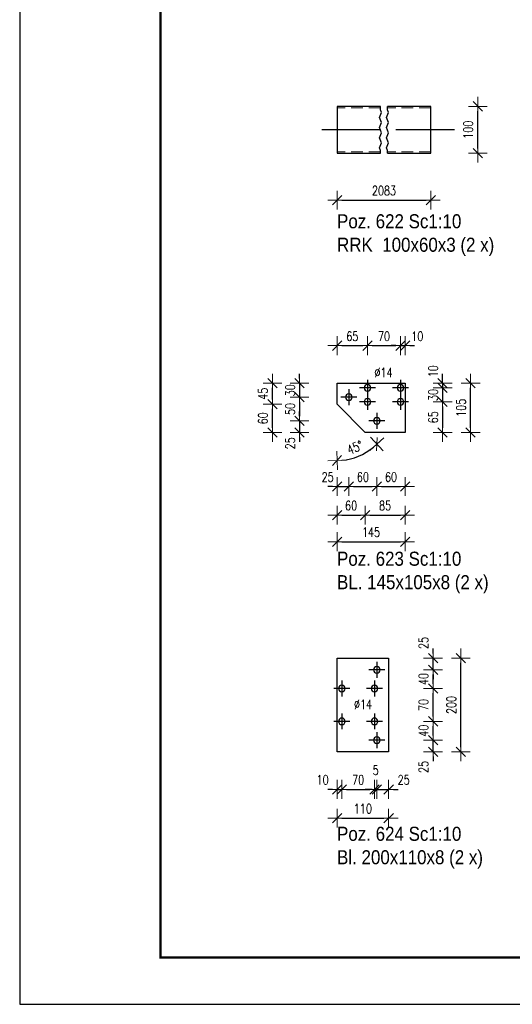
# Model space of a CAD drawing. Header units: millimetres. Extents: x -837 to -405, y 8298 to 8671.
# Tile 1 of 6: x -831 to -726, y 8298 to 8508. Entities that reach past the tile are written whole.
import ezdxf

# ---------------------------------------------------------------- set-up
doc = ezdxf.new("R2010")
doc.units = ezdxf.units.MM
doc.header["$LTSCALE"] = 10
doc.linetypes.add('HIDDEN', pattern=[0.375, 0.25, -0.125])
doc.linetypes.add('MITTE', pattern=[2, 1.25, -0.25, 0.25, -0.25])
doc.layers.get('Defpoints').update_dxf_attribs({"color": 1})
doc.layers.add('_FORMATKA', color=8, linetype='Continuous', plot=False)
for name, color, linetype, lineweight in [('_RAMKA', 7, 'Continuous', 35), ('PS_DIM', 4, 'Continuous', 13), ('PS_Hidden', 2, 'HIDDEN', 9), ('PS_Plate', 35, 'Continuous', 30), ('PS_Shape', 161, 'Continuous', 30), ('PS_SOLID', 7, 'Continuous', 30), ('PS_TEXT', 3, 'Continuous', 18)]:
    doc.layers.add(name, color=color, linetype=linetype, lineweight=lineweight)
doc.layers.add('PS_Mid', color=5, linetype='MITTE')
doc.styles.add('gil', font='txt', dxfattribs={"width": 0.9})
doc.styles.add('simplex', font='simplex.shx', dxfattribs={"width": 0.75})
doc.dimstyles.new('1_10_PRZ', dxfattribs={"dimtxt": 2, "dimasz": 1, "dimexe": 2, "dimexo": 5, "dimgap": 1, "dimtad": 1, "dimdec": 0, "dimlfac": 10, "dimtxsty": 'simplex', "dimblk": 'dimznak', "dimcen": 2, "dimse1": 1, "dimse2": 1, "dimclrt": 3, "dimadec": 1, "dimazin": 0, "dimtfac": 1, "dimtdec": 0, "dimtix": 1, "dimtmove": 2, "dimatfit": 3, "dimldrblk": 'dim-grot', "dimfxl": 1, "dimarcsym": 0})
doc.dimstyles.new('1_10_PRZ_DS1-LS10', dxfattribs={"dimtxt": 2, "dimasz": 1, "dimexe": 2, "dimexo": 5, "dimgap": 1, "dimtad": 1, "dimdec": 0, "dimlfac": 10, "dimtxsty": 'simplex', "dimblk": 'dimznak', "dimcen": 2, "dimse1": 1, "dimse2": 1, "dimclrt": 3, "dimadec": 1, "dimazin": 0, "dimtfac": 1, "dimtdec": 0, "dimtix": 1, "dimtmove": 2, "dimatfit": 3, "dimldrblk": 'dim-grot', "dimfxl": 1, "dimarcsym": 0})

# ---------------------------------------------------------------- blocks, each defined once
blk = doc.blocks.new('dimznak')
at = {"color": 0}
for points in [[(-2, 0), (2, 0)], [(0, 2), (0, -2)]]:
    blk.add_lwpolyline(points, dxfattribs=at)
at = {"color": 2}
blk.add_lwpolyline([(1, 1), (-1, -1)], dxfattribs=at)
blk = doc.blocks.new('*D25')
at = {"layer": 'Defpoints', "color": 0, "transparency": 16777216}
for p in [(-762.86, 8479.45), (-742.86, 8479.45), (-742.86, 8469.45)]:
    blk.add_point(p, dxfattribs=at)
at = {"layer": 'PS_DIM', "color": 0, "lineweight": -2, "transparency": 16777216}
blk.add_line((-761.86, 8469.45), (-743.86, 8469.45), dxfattribs=at)
at = {"layer": 'PS_DIM', "color": 0, "lineweight": -2, "transparency": 16777216, "rotation": 180}
blk.add_blockref('dimznak', (-762.86, 8469.45), dxfattribs=at)
at = {"layer": 'PS_DIM', "color": 0, "lineweight": -2, "transparency": 16777216}
blk.add_blockref('dimznak', (-742.86, 8469.45), dxfattribs=at)
at = {"layer": 'PS_DIM', "color": 3, "transparency": 16777216, "insert": (-752.86, 8471.49), "char_height": 2, "attachment_point": 5, "style": 'simplex'}
blk.add_mtext('2083', dxfattribs=at)
blk = doc.blocks.new('dim-grot')
blk.add_hatch(color=256).paths.add_polyline_path([(0, 0), (-2, 0.5), (-2, -0.5)])
blk.add_lwpolyline([(0, 0), (-2, 0.5), (-2, -0.5), (0, 0)])
blk = doc.blocks.new('*D26')
at = {"layer": 'Defpoints', "color": 0, "transparency": 16777216}
for p in [(-742.86, 8489.45), (-732.86, 8489.45), (-742.86, 8479.45)]:
    blk.add_point(p, dxfattribs=at)
at = {"layer": 'PS_DIM', "color": 0, "lineweight": -2, "transparency": 16777216}
blk.add_line((-732.86, 8480.45), (-732.86, 8488.45), dxfattribs=at)
for p, rotation in [((-732.86, 8489.45), 90), ((-732.86, 8479.45), 270)]:
    blk.add_blockref('dimznak', p, dxfattribs=dict(at, rotation=rotation))
at = {"layer": 'PS_DIM', "color": 3, "transparency": 16777216, "insert": (-734.9, 8484.45), "char_height": 2, "attachment_point": 5, "rotation": 90, "style": 'simplex'}
blk.add_mtext('100', dxfattribs=at)
blk = doc.blocks.new('*D27')
at = {"layer": 'Defpoints', "color": 0, "transparency": 16777216}
for p in [(-762.86, 8425.93), (-756.86, 8419.93), (-762.86, 8417.44), (-759.76, 8414.35)]:
    blk.add_point(p, dxfattribs=at)
at = {"layer": 'PS_DIM', "color": 0, "lineweight": -2, "transparency": 16777216}
blk.add_arc((-762.86, 8425.93), 11.98, 274.784, 310.216, dxfattribs=at)
for p, rotation in [((-754.39, 8417.45), 42.60801770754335), ((-762.86, 8413.95), 182.3919822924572)]:
    blk.add_blockref('dimznak', p, dxfattribs=dict(at, rotation=rotation))
at = {"layer": 'PS_DIM', "color": 3, "transparency": 16777216, "insert": (-759.05, 8416.71), "char_height": 2, "attachment_point": 5, "rotation": 22.5, "style": 'simplex'}
blk.add_mtext('45%%d', dxfattribs=at)
blk = doc.blocks.new('*D28')
at = {"layer": 'Defpoints', "color": 0, "transparency": 16777216}
for p in [(-762.86, 8425.93), (-756.86, 8419.93), (-756.86, 8402.29)]:
    blk.add_point(p, dxfattribs=at)
at = {"layer": 'PS_DIM', "color": 0, "lineweight": -2, "transparency": 16777216}
blk.add_line((-761.86, 8402.29), (-757.86, 8402.29), dxfattribs=at)
at = {"layer": 'PS_DIM', "color": 0, "lineweight": -2, "transparency": 16777216, "rotation": 180}
blk.add_blockref('dimznak', (-762.86, 8402.29), dxfattribs=at)
at = {"layer": 'PS_DIM', "color": 0, "lineweight": -2, "transparency": 16777216}
blk.add_blockref('dimznak', (-756.86, 8402.29), dxfattribs=at)
at = {"layer": 'PS_DIM', "color": 3, "transparency": 16777216, "insert": (-759.86, 8404.33), "char_height": 2, "attachment_point": 5, "style": 'simplex'}
blk.add_mtext('60', dxfattribs=at)
blk = doc.blocks.new('*D29')
at = {"layer": 'Defpoints', "color": 0, "transparency": 16777216}
for p in [(-756.86, 8419.93), (-748.36, 8419.93), (-748.36, 8402.29)]:
    blk.add_point(p, dxfattribs=at)
at = {"layer": 'PS_DIM', "color": 0, "lineweight": -2, "transparency": 16777216}
blk.add_line((-755.86, 8402.29), (-749.36, 8402.29), dxfattribs=at)
at = {"layer": 'PS_DIM', "color": 0, "lineweight": -2, "transparency": 16777216, "rotation": 180}
blk.add_blockref('dimznak', (-756.86, 8402.29), dxfattribs=at)
at = {"layer": 'PS_DIM', "color": 0, "lineweight": -2, "transparency": 16777216}
blk.add_blockref('dimznak', (-748.36, 8402.29), dxfattribs=at)
at = {"layer": 'PS_DIM', "color": 3, "transparency": 16777216, "insert": (-752.61, 8404.33), "char_height": 2, "attachment_point": 5, "style": 'simplex'}
blk.add_mtext('85', dxfattribs=at)
blk = doc.blocks.new('*D30')
at = {"layer": 'Defpoints', "color": 0, "transparency": 16777216}
for p in [(-762.86, 8419.93), (-748.36, 8419.93), (-748.36, 8396.64)]:
    blk.add_point(p, dxfattribs=at)
at = {"layer": 'PS_DIM', "color": 0, "lineweight": -2, "transparency": 16777216}
blk.add_line((-761.86, 8396.64), (-749.36, 8396.64), dxfattribs=at)
at = {"layer": 'PS_DIM', "color": 0, "lineweight": -2, "transparency": 16777216, "rotation": 180}
blk.add_blockref('dimznak', (-762.86, 8396.64), dxfattribs=at)
at = {"layer": 'PS_DIM', "color": 0, "lineweight": -2, "transparency": 16777216}
blk.add_blockref('dimznak', (-748.36, 8396.64), dxfattribs=at)
at = {"layer": 'PS_DIM', "color": 3, "transparency": 16777216, "insert": (-755.61, 8398.68), "char_height": 2, "attachment_point": 5, "style": 'simplex'}
blk.add_mtext('145', dxfattribs=at)
blk = doc.blocks.new('*D31')
at = {"layer": 'Defpoints', "color": 0, "transparency": 16777216}
for p in [(-776.62, 8425.93), (-762.86, 8425.93), (-756.86, 8419.93)]:
    blk.add_point(p, dxfattribs=at)
at = {"layer": 'PS_DIM', "color": 0, "lineweight": -2, "transparency": 16777216}
blk.add_line((-776.62, 8420.93), (-776.62, 8424.93), dxfattribs=at)
for p, rotation in [((-776.62, 8425.93), 90), ((-776.62, 8419.93), 270)]:
    blk.add_blockref('dimznak', p, dxfattribs=dict(at, rotation=rotation))
at = {"layer": 'PS_DIM', "color": 3, "transparency": 16777216, "insert": (-778.66, 8422.93), "char_height": 2, "attachment_point": 5, "rotation": 90, "style": 'simplex'}
blk.add_mtext('60', dxfattribs=at)
blk = doc.blocks.new('*D32')
at = {"layer": 'Defpoints', "color": 0, "transparency": 16777216}
for p in [(-776.62, 8430.43), (-762.86, 8430.43), (-762.86, 8425.93)]:
    blk.add_point(p, dxfattribs=at)
at = {"layer": 'PS_DIM', "color": 0, "lineweight": -2, "transparency": 16777216}
blk.add_line((-776.62, 8426.93), (-776.62, 8429.43), dxfattribs=at)
for p, rotation in [((-776.62, 8430.43), 90), ((-776.62, 8425.93), 270)]:
    blk.add_blockref('dimznak', p, dxfattribs=dict(at, rotation=rotation))
at = {"layer": 'PS_DIM', "color": 3, "transparency": 16777216, "insert": (-778.66, 8428.18), "char_height": 2, "attachment_point": 5, "rotation": 90, "style": 'simplex'}
blk.add_mtext('45', dxfattribs=at)
blk = doc.blocks.new('*D33')
at = {"layer": 'Defpoints', "color": 0, "transparency": 16777216}
for p in [(-762.86, 8430.43), (-734.39, 8430.43), (-762.86, 8419.93)]:
    blk.add_point(p, dxfattribs=at)
at = {"layer": 'PS_DIM', "color": 0, "lineweight": -2, "transparency": 16777216}
blk.add_line((-734.39, 8420.93), (-734.39, 8429.43), dxfattribs=at)
for p, rotation in [((-734.39, 8430.43), 90), ((-734.39, 8419.93), 270)]:
    blk.add_blockref('dimznak', p, dxfattribs=dict(at, rotation=rotation))
at = {"layer": 'PS_DIM', "color": 3, "transparency": 16777216, "insert": (-736.43, 8425.18), "char_height": 2, "attachment_point": 5, "rotation": 90, "style": 'simplex'}
blk.add_mtext('105', dxfattribs=at)
blk = doc.blocks.new('*D34')
at = {"layer": 'Defpoints', "color": 0, "transparency": 16777216}
for p in [(-761.86, 8358.34), (-762.86, 8351.84), (-761.86, 8343.84)]:
    blk.add_point(p, dxfattribs=at)
at = {"layer": 'PS_DIM', "color": 0, "lineweight": -2, "transparency": 16777216}
for p, q in [((-763.86, 8343.84), (-764.86, 8343.84)), ((-762.86, 8343.84), (-761.86, 8343.84)), ((-760.86, 8343.84), (-759.86, 8343.84))]:
    blk.add_line(p, q, dxfattribs=at)
blk.add_blockref('dimznak', (-762.86, 8343.84), dxfattribs=at)
at = {"layer": 'PS_DIM', "color": 0, "lineweight": -2, "transparency": 16777216, "rotation": 180}
blk.add_blockref('dimznak', (-761.86, 8343.84), dxfattribs=at)
at = {"layer": 'PS_DIM', "color": 3, "transparency": 16777216, "insert": (-765.94, 8345.88), "char_height": 2, "attachment_point": 5, "style": 'simplex'}
blk.add_mtext('10', dxfattribs=at)
blk = doc.blocks.new('*D35')
at = {"layer": 'Defpoints', "color": 0, "transparency": 16777216}
for p in [(-761.86, 8358.34), (-754.86, 8358.34), (-754.86, 8343.84)]:
    blk.add_point(p, dxfattribs=at)
at = {"layer": 'PS_DIM', "color": 0, "lineweight": -2, "transparency": 16777216}
blk.add_line((-760.86, 8343.84), (-755.86, 8343.84), dxfattribs=at)
at = {"layer": 'PS_DIM', "color": 0, "lineweight": -2, "transparency": 16777216, "rotation": 180}
blk.add_blockref('dimznak', (-761.86, 8343.84), dxfattribs=at)
at = {"layer": 'PS_DIM', "color": 0, "lineweight": -2, "transparency": 16777216}
blk.add_blockref('dimznak', (-754.86, 8343.84), dxfattribs=at)
at = {"layer": 'PS_DIM', "color": 3, "transparency": 16777216, "insert": (-758.36, 8345.88), "char_height": 2, "attachment_point": 5, "style": 'simplex'}
blk.add_mtext('70', dxfattribs=at)
blk = doc.blocks.new('*D36')
at = {"layer": 'Defpoints', "color": 0, "transparency": 16777216}
for p in [(-754.86, 8358.34), (-754.36, 8354.34), (-754.36, 8343.84)]:
    blk.add_point(p, dxfattribs=at)
at = {"layer": 'PS_DIM', "color": 0, "lineweight": -2, "transparency": 16777216}
for p, q in [((-755.86, 8343.84), (-756.86, 8343.84)), ((-754.86, 8343.84), (-754.36, 8343.84)), ((-753.36, 8343.84), (-752.36, 8343.84))]:
    blk.add_line(p, q, dxfattribs=at)
blk.add_blockref('dimznak', (-754.86, 8343.84), dxfattribs=at)
at = {"layer": 'PS_DIM', "color": 0, "lineweight": -2, "transparency": 16777216, "rotation": 180}
blk.add_blockref('dimznak', (-754.36, 8343.84), dxfattribs=at)
at = {"layer": 'PS_DIM', "color": 3, "transparency": 16777216, "insert": (-754.61, 8347.93), "char_height": 2, "attachment_point": 5, "style": 'simplex'}
blk.add_mtext('5', dxfattribs=at)
blk = doc.blocks.new('*D37')
at = {"layer": 'Defpoints', "color": 0, "transparency": 16777216}
for p in [(-754.36, 8354.34), (-751.86, 8351.84), (-751.86, 8343.84)]:
    blk.add_point(p, dxfattribs=at)
at = {"layer": 'PS_DIM', "color": 0, "lineweight": -2, "transparency": 16777216}
for p, q in [((-755.36, 8343.84), (-756.36, 8343.84)), ((-754.36, 8343.84), (-751.86, 8343.84)), ((-750.86, 8343.84), (-749.86, 8343.84))]:
    blk.add_line(p, q, dxfattribs=at)
blk.add_blockref('dimznak', (-754.36, 8343.84), dxfattribs=at)
at = {"layer": 'PS_DIM', "color": 0, "lineweight": -2, "transparency": 16777216, "rotation": 180}
blk.add_blockref('dimznak', (-751.86, 8343.84), dxfattribs=at)
at = {"layer": 'PS_DIM', "color": 3, "transparency": 16777216, "insert": (-748.65, 8345.88), "char_height": 2, "attachment_point": 5, "style": 'simplex'}
blk.add_mtext('25', dxfattribs=at)
blk = doc.blocks.new('*D38')
at = {"layer": 'Defpoints', "color": 0, "transparency": 16777216}
for p in [(-762.86, 8351.84), (-751.86, 8351.84), (-751.86, 8337.69)]:
    blk.add_point(p, dxfattribs=at)
at = {"layer": 'PS_DIM', "color": 0, "lineweight": -2, "transparency": 16777216}
blk.add_line((-761.86, 8337.69), (-752.86, 8337.69), dxfattribs=at)
at = {"layer": 'PS_DIM', "color": 0, "lineweight": -2, "transparency": 16777216, "rotation": 180}
blk.add_blockref('dimznak', (-762.86, 8337.69), dxfattribs=at)
at = {"layer": 'PS_DIM', "color": 0, "lineweight": -2, "transparency": 16777216}
blk.add_blockref('dimznak', (-751.86, 8337.69), dxfattribs=at)
at = {"layer": 'PS_DIM', "color": 3, "transparency": 16777216, "insert": (-757.36, 8339.73), "char_height": 2, "attachment_point": 5, "style": 'simplex'}
blk.add_mtext('110', dxfattribs=at)
blk = doc.blocks.new('*D39')
at = {"layer": 'Defpoints', "color": 0, "transparency": 16777216}
for p in [(-762.86, 8371.84), (-736.46, 8371.84), (-762.86, 8351.84)]:
    blk.add_point(p, dxfattribs=at)
at = {"layer": 'PS_DIM', "color": 0, "lineweight": -2, "transparency": 16777216}
blk.add_line((-736.46, 8352.84), (-736.46, 8370.84), dxfattribs=at)
for p, rotation in [((-736.46, 8371.84), 90), ((-736.46, 8351.84), 270)]:
    blk.add_blockref('dimznak', p, dxfattribs=dict(at, rotation=rotation))
at = {"layer": 'PS_DIM', "color": 3, "transparency": 16777216, "insert": (-738.5, 8361.84), "char_height": 2, "attachment_point": 5, "rotation": 90, "style": 'simplex'}
blk.add_mtext('200', dxfattribs=at)
blk = doc.blocks.new('*D40')
at = {"layer": 'Defpoints', "color": 0, "transparency": 16777216}
for p in [(-754.36, 8354.34), (-742.4, 8354.34), (-751.86, 8351.84)]:
    blk.add_point(p, dxfattribs=at)
at = {"layer": 'PS_DIM', "color": 0, "lineweight": -2, "transparency": 16777216}
for p, q in [((-742.4, 8355.34), (-742.4, 8356.34)), ((-742.4, 8351.84), (-742.4, 8354.34)), ((-742.4, 8350.84), (-742.4, 8349.84))]:
    blk.add_line(p, q, dxfattribs=at)
for p, rotation in [((-742.4, 8354.34), 270), ((-742.4, 8351.84), 90)]:
    blk.add_blockref('dimznak', p, dxfattribs=dict(at, rotation=rotation))
at = {"layer": 'PS_DIM', "color": 3, "transparency": 16777216, "insert": (-744.44, 8348.63), "char_height": 2, "attachment_point": 5, "rotation": 90, "style": 'simplex'}
blk.add_mtext('25', dxfattribs=at)
blk = doc.blocks.new('*D41')
at = {"layer": 'Defpoints', "color": 0, "transparency": 16777216}
for p in [(-754.86, 8358.34), (-742.4, 8358.34), (-754.36, 8354.34)]:
    blk.add_point(p, dxfattribs=at)
at = {"layer": 'PS_DIM', "color": 0, "lineweight": -2, "transparency": 16777216}
blk.add_line((-742.4, 8355.34), (-742.4, 8357.34), dxfattribs=at)
for p, rotation in [((-742.4, 8358.34), 90), ((-742.4, 8354.34), 270)]:
    blk.add_blockref('dimznak', p, dxfattribs=dict(at, rotation=rotation))
at = {"layer": 'PS_DIM', "color": 3, "transparency": 16777216, "insert": (-744.44, 8356.34), "char_height": 2, "attachment_point": 5, "rotation": 90, "style": 'simplex'}
blk.add_mtext('40', dxfattribs=at)
blk = doc.blocks.new('*D42')
at = {"layer": 'Defpoints', "color": 0, "transparency": 16777216}
for p in [(-754.86, 8365.34), (-742.4, 8365.34), (-754.86, 8358.34)]:
    blk.add_point(p, dxfattribs=at)
at = {"layer": 'PS_DIM', "color": 0, "lineweight": -2, "transparency": 16777216}
blk.add_line((-742.4, 8359.34), (-742.4, 8364.34), dxfattribs=at)
for p, rotation in [((-742.4, 8365.34), 90), ((-742.4, 8358.34), 270)]:
    blk.add_blockref('dimznak', p, dxfattribs=dict(at, rotation=rotation))
at = {"layer": 'PS_DIM', "color": 3, "transparency": 16777216, "insert": (-744.44, 8361.84), "char_height": 2, "attachment_point": 5, "rotation": 90, "style": 'simplex'}
blk.add_mtext('70', dxfattribs=at)
blk = doc.blocks.new('*D43')
at = {"layer": 'Defpoints', "color": 0, "transparency": 16777216}
for p in [(-754.36, 8369.34), (-742.4, 8369.34), (-754.86, 8365.34)]:
    blk.add_point(p, dxfattribs=at)
at = {"layer": 'PS_DIM', "color": 0, "lineweight": -2, "transparency": 16777216}
blk.add_line((-742.4, 8366.34), (-742.4, 8368.34), dxfattribs=at)
for p, rotation in [((-742.4, 8369.34), 90), ((-742.4, 8365.34), 270)]:
    blk.add_blockref('dimznak', p, dxfattribs=dict(at, rotation=rotation))
at = {"layer": 'PS_DIM', "color": 3, "transparency": 16777216, "insert": (-744.44, 8367.34), "char_height": 2, "attachment_point": 5, "rotation": 90, "style": 'simplex'}
blk.add_mtext('40', dxfattribs=at)
blk = doc.blocks.new('*D44')
at = {"layer": 'Defpoints', "color": 0, "transparency": 16777216}
for p in [(-751.86, 8371.84), (-742.4, 8371.84), (-754.36, 8369.34)]:
    blk.add_point(p, dxfattribs=at)
at = {"layer": 'PS_DIM', "color": 0, "lineweight": -2, "transparency": 16777216}
for p, q in [((-742.4, 8372.84), (-742.4, 8373.84)), ((-742.4, 8369.34), (-742.4, 8371.84)), ((-742.4, 8368.34), (-742.4, 8367.34))]:
    blk.add_line(p, q, dxfattribs=at)
for p, rotation in [((-742.4, 8371.84), 270), ((-742.4, 8369.34), 90)]:
    blk.add_blockref('dimznak', p, dxfattribs=dict(at, rotation=rotation))
at = {"layer": 'PS_DIM', "color": 3, "transparency": 16777216, "insert": (-744.44, 8375.05), "char_height": 2, "attachment_point": 5, "rotation": 90, "style": 'simplex'}
blk.add_mtext('25', dxfattribs=at)
blk = doc.blocks.new('*D78')
at = {"layer": 'Defpoints', "color": 0, "transparency": 16777216}
for p in [(-762.86, 8425.93), (-760.36, 8427.43), (-760.36, 8408.42)]:
    blk.add_point(p, dxfattribs=at)
at = {"layer": 'PS_DIM', "color": 0, "lineweight": -2, "transparency": 16777216}
for p, q in [((-763.86, 8408.42), (-764.86, 8408.42)), ((-762.86, 8408.42), (-760.36, 8408.42)), ((-759.36, 8408.42), (-758.36, 8408.42))]:
    blk.add_line(p, q, dxfattribs=at)
blk.add_blockref('dimznak', (-762.86, 8408.42), dxfattribs=at)
at = {"layer": 'PS_DIM', "color": 0, "lineweight": -2, "transparency": 16777216, "rotation": 180}
blk.add_blockref('dimznak', (-760.36, 8408.42), dxfattribs=at)
at = {"layer": 'PS_DIM', "color": 3, "transparency": 16777216, "insert": (-764.87, 8410.42), "char_height": 2, "attachment_point": 5, "style": 'simplex'}
blk.add_mtext('25', dxfattribs=at)
blk = doc.blocks.new('*D83')
at = {"layer": 'Defpoints', "color": 0, "transparency": 16777216}
for p in [(-748.36, 8438.43), (-748.36, 8430.43), (-749.36, 8429.43)]:
    blk.add_point(p, dxfattribs=at)
at = {"layer": 'PS_DIM', "color": 0, "lineweight": -2, "transparency": 16777216}
for p, q in [((-750.36, 8438.43), (-751.36, 8438.43)), ((-749.36, 8438.43), (-748.36, 8438.43)), ((-747.36, 8438.43), (-746.36, 8438.43))]:
    blk.add_line(p, q, dxfattribs=at)
blk.add_blockref('dimznak', (-749.36, 8438.43), dxfattribs=at)
at = {"layer": 'PS_DIM', "color": 0, "lineweight": -2, "transparency": 16777216, "rotation": 180}
blk.add_blockref('dimznak', (-748.36, 8438.43), dxfattribs=at)
at = {"layer": 'PS_DIM', "color": 3, "transparency": 16777216, "insert": (-745.74, 8440.43), "char_height": 2, "attachment_point": 5, "style": 'simplex'}
blk.add_mtext('10', dxfattribs=at)
blk = doc.blocks.new('*D84')
at = {"layer": 'Defpoints', "color": 0, "transparency": 16777216}
for p in [(-748.36, 8430.43), (-749.36, 8429.43), (-740.36, 8429.43)]:
    blk.add_point(p, dxfattribs=at)
at = {"layer": 'PS_DIM', "color": 0, "lineweight": -2, "transparency": 16777216}
for p, q in [((-740.36, 8431.43), (-740.36, 8432.43)), ((-740.36, 8430.43), (-740.36, 8429.43)), ((-740.36, 8428.43), (-740.36, 8427.43))]:
    blk.add_line(p, q, dxfattribs=at)
for p, rotation in [((-740.36, 8430.43), 270), ((-740.36, 8429.43), 90)]:
    blk.add_blockref('dimznak', p, dxfattribs=dict(at, rotation=rotation))
at = {"layer": 'PS_DIM', "color": 3, "transparency": 16777216, "insert": (-742.36, 8432.98), "char_height": 2, "attachment_point": 5, "rotation": 90, "style": 'simplex'}
blk.add_mtext('10', dxfattribs=at)
blk = doc.blocks.new('*D85')
at = {"layer": 'Defpoints', "color": 0, "transparency": 16777216}
for p in [(-749.36, 8429.43), (-749.36, 8426.43), (-740.36, 8426.43)]:
    blk.add_point(p, dxfattribs=at)
at = {"layer": 'PS_DIM', "color": 0, "lineweight": -2, "transparency": 16777216}
for p, q in [((-740.36, 8430.43), (-740.36, 8431.43)), ((-740.36, 8429.43), (-740.36, 8426.43)), ((-740.36, 8425.43), (-740.36, 8424.43))]:
    blk.add_line(p, q, dxfattribs=at)
for p, rotation in [((-740.36, 8429.43), 270), ((-740.36, 8426.43), 90)]:
    blk.add_blockref('dimznak', p, dxfattribs=dict(at, rotation=rotation))
at = {"layer": 'PS_DIM', "color": 3, "transparency": 16777216, "insert": (-742.36, 8427.93), "char_height": 2, "attachment_point": 5, "rotation": 90, "style": 'simplex'}
blk.add_mtext('30', dxfattribs=at)
blk = doc.blocks.new('*D86')
at = {"layer": 'Defpoints', "color": 0, "transparency": 16777216}
for p in [(-749.36, 8426.43), (-748.36, 8419.93), (-740.36, 8419.93)]:
    blk.add_point(p, dxfattribs=at)
at = {"layer": 'PS_DIM', "color": 0, "lineweight": -2, "transparency": 16777216}
blk.add_line((-740.36, 8425.43), (-740.36, 8420.93), dxfattribs=at)
for p, rotation in [((-740.36, 8426.43), 90), ((-740.36, 8419.93), 270)]:
    blk.add_blockref('dimznak', p, dxfattribs=dict(at, rotation=rotation))
at = {"layer": 'PS_DIM', "color": 3, "transparency": 16777216, "insert": (-742.36, 8423.18), "char_height": 2, "attachment_point": 5, "rotation": 90, "style": 'simplex'}
blk.add_mtext('65', dxfattribs=at)
blk = doc.blocks.new('*D87')
at = {"layer": 'Defpoints', "color": 0, "transparency": 16777216}
for p in [(-762.86, 8430.43), (-770.86, 8427.43), (-760.36, 8427.43)]:
    blk.add_point(p, dxfattribs=at)
at = {"layer": 'PS_DIM', "color": 0, "lineweight": -2, "transparency": 16777216}
for p, q in [((-770.86, 8431.43), (-770.86, 8432.43)), ((-770.86, 8430.43), (-770.86, 8427.43)), ((-770.86, 8426.43), (-770.86, 8425.43))]:
    blk.add_line(p, q, dxfattribs=at)
for p, rotation in [((-770.86, 8430.43), 270), ((-770.86, 8427.43), 90)]:
    blk.add_blockref('dimznak', p, dxfattribs=dict(at, rotation=rotation))
at = {"layer": 'PS_DIM', "color": 3, "transparency": 16777216, "insert": (-772.86, 8428.93), "char_height": 2, "attachment_point": 5, "rotation": 90, "style": 'simplex'}
blk.add_mtext('30', dxfattribs=at)
blk = doc.blocks.new('*D88')
at = {"layer": 'Defpoints', "color": 0, "transparency": 16777216}
for p in [(-760.36, 8427.43), (-770.86, 8422.43), (-754.36, 8422.43)]:
    blk.add_point(p, dxfattribs=at)
at = {"layer": 'PS_DIM', "color": 0, "lineweight": -2, "transparency": 16777216}
blk.add_line((-770.86, 8426.43), (-770.86, 8423.43), dxfattribs=at)
for p, rotation in [((-770.86, 8427.43), 90), ((-770.86, 8422.43), 270)]:
    blk.add_blockref('dimznak', p, dxfattribs=dict(at, rotation=rotation))
at = {"layer": 'PS_DIM', "color": 3, "transparency": 16777216, "insert": (-772.86, 8424.93), "char_height": 2, "attachment_point": 5, "rotation": 90, "style": 'simplex'}
blk.add_mtext('50', dxfattribs=at)
blk = doc.blocks.new('*D89')
at = {"layer": 'Defpoints', "color": 0, "transparency": 16777216}
for p in [(-754.36, 8422.43), (-770.86, 8419.93), (-756.86, 8419.93)]:
    blk.add_point(p, dxfattribs=at)
at = {"layer": 'PS_DIM', "color": 0, "lineweight": -2, "transparency": 16777216}
for p, q in [((-770.86, 8423.43), (-770.86, 8424.43)), ((-770.86, 8422.43), (-770.86, 8419.93)), ((-770.86, 8418.93), (-770.86, 8417.93))]:
    blk.add_line(p, q, dxfattribs=at)
for p, rotation in [((-770.86, 8422.43), 270), ((-770.86, 8419.93), 90)]:
    blk.add_blockref('dimznak', p, dxfattribs=dict(at, rotation=rotation))
at = {"layer": 'PS_DIM', "color": 3, "transparency": 16777216, "insert": (-772.86, 8417.59), "char_height": 2, "attachment_point": 5, "rotation": 90, "style": 'simplex'}
blk.add_mtext('25', dxfattribs=at)
blk = doc.blocks.new('*U90')
at = {"layer": '_FORMATKA', "lineweight": -3}
blk.add_lwpolyline([(-420, 0), (0, 0), (0, 297), (-420, 297)], close=True, dxfattribs=at)
at = {"layer": '_RAMKA', "lineweight": -3, "const_width": 0.5}
blk.add_lwpolyline([(-390, 10), (-10, 10), (-10, 287), (-390, 287)], close=True, dxfattribs=at)
blk = doc.blocks.new('*X103')
at = {"color": 1}
for p, q in [((-753.61, 8488.71), (-753.61, 8489.45)), ((-753.39, 8488.17), (-753.61, 8488.71)), ((-752.11, 8488.71), (-752.11, 8489.45)), ((-751.89, 8488.17), (-752.11, 8488.71)), ((-753.84, 8487.08), (-753.39, 8488.17)), ((-753.39, 8486), (-753.84, 8487.08)), ((-752.34, 8487.08), (-751.89, 8488.17)), ((-751.89, 8486), (-752.34, 8487.08)), ((-753.84, 8484.91), (-753.39, 8486)), ((-753.39, 8483.83), (-753.84, 8484.91)), ((-752.34, 8484.91), (-751.89, 8486)), ((-751.89, 8483.83), (-752.34, 8484.91)), ((-753.84, 8482.75), (-753.39, 8483.83)), ((-753.39, 8481.66), (-753.84, 8482.75)), ((-752.34, 8482.75), (-751.89, 8483.83)), ((-751.89, 8481.66), (-752.34, 8482.75)), ((-753.84, 8480.58), (-753.39, 8481.66)), ((-753.61, 8480.04), (-753.84, 8480.58)), ((-752.34, 8480.58), (-751.89, 8481.66)), ((-752.11, 8480.04), (-752.34, 8480.58)), ((-753.61, 8479.45), (-753.61, 8480.04)), ((-752.11, 8479.45), (-752.11, 8480.04))]:
    blk.add_line(p, q, dxfattribs=at)
at = {"layer": 'PS_Hidden', "color": 2, "linetype": 'HIDDEN'}
for p, q in [((-753.61, 8489.15), (-762.86, 8489.15)), ((-742.86, 8489.15), (-752.11, 8489.15)), ((-753.61, 8479.75), (-762.86, 8479.75)), ((-742.86, 8479.75), (-752.11, 8479.75))]:
    blk.add_line(p, q, dxfattribs=at)
at = {"layer": 'PS_Mid', "color": 5, "linetype": 'MITTE'}
for p, q in [((-753.61, 8484.45), (-767.86, 8484.45)), ((-737.86, 8484.45), (-752.11, 8484.45))]:
    blk.add_line(p, q, dxfattribs=at)
at = {"layer": 'PS_SOLID', "color": 7, "linetype": 'Continuous'}
for p, q in [((-753.61, 8489.45), (-762.86, 8489.45)), ((-762.86, 8489.45), (-762.86, 8479.45)), ((-742.86, 8489.45), (-752.11, 8489.45)), ((-742.86, 8479.75), (-742.86, 8489.45)), ((-762.86, 8479.45), (-753.61, 8479.45)), ((-752.11, 8479.45), (-742.86, 8479.45)), ((-742.86, 8479.45), (-742.86, 8479.75))]:
    blk.add_line(p, q, dxfattribs=at)
blk = doc.blocks.new('*X104')
at = {"color": 3, "style": 'gil', "width": 0.9}
for s, p in [('Poz. 622 Sc1:10', (-762.86, 8463.45, 0.8)), ('RRK  100x60x3 (2 x)', (-762.86, 8458.45, 0.8))]:
    blk.add_text(s, height=3, dxfattribs=at).set_placement(p)
blk = doc.blocks.new('*X105')
at = {"layer": 'PS_Mid', "color": 5, "linetype": 'MITTE'}
for p, q in [((-756.36, 8431.13), (-756.36, 8427.73)), ((-749.36, 8431.13), (-749.36, 8427.73)), ((-760.36, 8429.13), (-760.36, 8425.73)), ((-754.66, 8429.43), (-758.06, 8429.43)), ((-756.36, 8428.13), (-756.36, 8424.73)), ((-747.66, 8429.43), (-751.06, 8429.43)), ((-749.36, 8428.13), (-749.36, 8424.73)), ((-758.66, 8427.43), (-762.06, 8427.43)), ((-754.66, 8426.43), (-758.06, 8426.43)), ((-747.66, 8426.43), (-751.06, 8426.43)), ((-754.36, 8424.13), (-754.36, 8420.73)), ((-752.66, 8422.43), (-756.06, 8422.43))]:
    blk.add_line(p, q, dxfattribs=at)
at = {"layer": 'PS_SOLID', "color": 7, "linetype": 'Continuous'}
for p, q in [((-762.86, 8430.43), (-748.36, 8430.43)), ((-762.86, 8425.93), (-762.86, 8430.43)), ((-748.36, 8430.43), (-748.36, 8419.93)), ((-762.86, 8425.93), (-756.86, 8419.93)), ((-748.36, 8419.93), (-756.86, 8419.93))]:
    blk.add_line(p, q, dxfattribs=at)
at = {"layer": 'PS_SOLID', "color": 7, "extrusion": (0, 0, -1)}
for centre in [(756.36, 8429.43), (749.36, 8429.43), (760.36, 8427.43), (756.36, 8426.43), (749.36, 8426.43), (754.36, 8422.43)]:
    blk.add_circle(centre, 0.7, dxfattribs=at)
blk = doc.blocks.new('*X106')
at = {"color": 3, "style": 'gil', "width": 0.9}
for s, p in [('Poz. 623 Sc1:10', (-762.86, 8391.51, 0.8)), ('BL. 145x105x8 (2 x)', (-762.86, 8386.51, 0.8))]:
    blk.add_text(s, height=3, dxfattribs=at).set_placement(p)
blk = doc.blocks.new('*X107')
at = {"layer": 'PS_Mid', "color": 5, "linetype": 'MITTE'}
for p, q in [((-754.36, 8371.04), (-754.36, 8367.64)), ((-752.66, 8369.34), (-756.06, 8369.34)), ((-761.86, 8367.04), (-761.86, 8363.64)), ((-754.86, 8367.04), (-754.86, 8363.64)), ((-760.16, 8365.34), (-763.56, 8365.34)), ((-753.16, 8365.34), (-756.56, 8365.34)), ((-760.16, 8358.34), (-763.56, 8358.34)), ((-761.86, 8360.04), (-761.86, 8356.64)), ((-753.16, 8358.34), (-756.56, 8358.34)), ((-754.86, 8360.04), (-754.86, 8356.64)), ((-752.66, 8354.34), (-756.06, 8354.34)), ((-754.36, 8356.04), (-754.36, 8352.64))]:
    blk.add_line(p, q, dxfattribs=at)
at = {"layer": 'PS_SOLID', "color": 7, "linetype": 'Continuous'}
for p, q in [((-762.86, 8351.84), (-762.86, 8371.84)), ((-762.86, 8371.84), (-751.86, 8371.84)), ((-751.86, 8371.84), (-751.86, 8351.84)), ((-751.86, 8351.84), (-762.86, 8351.84))]:
    blk.add_line(p, q, dxfattribs=at)
at = {"layer": 'PS_SOLID', "color": 7, "extrusion": (0, 0, -1)}
for centre in [(754.36, 8369.34), (761.86, 8365.34), (754.86, 8365.34), (761.86, 8358.34), (754.86, 8358.34), (754.36, 8354.34)]:
    blk.add_circle(centre, 0.7, dxfattribs=at)
blk = doc.blocks.new('*X108')
at = {"color": 3, "style": 'gil', "width": 0.9}
for s, p in [('Poz. 624 Sc1:10', (-762.86, 8332.87, 0.8)), ('Bl. 200x110x8 (2 x)', (-762.86, 8327.87, 0.8))]:
    blk.add_text(s, height=3, dxfattribs=at).set_placement(p)

msp = doc.modelspace()

# ---------------------------------------------------------------- block references
at = {"layer": 'PS_DIM'}
msp.add_blockref('*U90', (-410.51, 8298.02), dxfattribs=at)
at = {"layer": 'PS_Plate'}
for name in ['*X105', '*X107']:
    msp.add_blockref(name, (0, 0), dxfattribs=at)
at = {"layer": 'PS_Shape', "color": 20}
msp.add_blockref('*X103', (0, 0), dxfattribs=at)
at = {"layer": 'PS_TEXT'}
for name in ['*X104', '*X106', '*X108']:
    msp.add_blockref(name, (0, 0), dxfattribs=at)

# ---------------------------------------------------------------- texts
at = {"layer": 'PS_DIM', "char_height": 2, "attachment_point": 7, "style": 'simplex'}
for insert in [(-754.9, 8431.68, 0.8), (-759.25, 8360.96, 0.8)]:
    msp.add_mtext('\\A1;%%c14', dxfattribs=dict(at, insert=insert))

# ---------------------------------------------------------------- dimensions: what is measured, and where the dimension line sits
at = {"layer": 'PS_DIM'}
for base, p1, p2, text, picture, middle in [((-732.86, 8489.45, 0.8), (-742.86, 8479.45, 0.8), (-742.86, 8489.45, 0.8), '100', '*D26', (-734.9, 8484.45, 0.8)), ((-776.62, 8430.43, 0.8), (-762.86, 8425.93, 0.8), (-762.86, 8430.43, 0.8), '45', '*D32', (-778.66, 8428.18, 0.8)), ((-734.39, 8430.43, 0.8), (-762.86, 8419.93, 0.8), (-762.86, 8430.43, 0.8), '105', '*D33', (-736.43, 8425.18, 0.8)), ((-776.62, 8425.93, 0.8), (-756.86, 8419.93, 0.8), (-762.86, 8425.93, 0.8), '60', '*D31', (-778.66, 8422.93, 0.8)), ((-742.4, 8371.84, 0.8), (-754.36, 8369.34, 0.8), (-751.86, 8371.84, 0.8), '25', '*D44', (-744.44, 8375.05, 0.8)), ((-736.46, 8371.84, 0.8), (-762.86, 8351.84, 0.8), (-762.86, 8371.84, 0.8), '200', '*D39', (-738.5, 8361.84, 0.8)), ((-742.4, 8369.34, 0.8), (-754.86, 8365.34, 0.8), (-754.36, 8369.34, 0.8), '40', '*D43', (-744.44, 8367.34, 0.8)), ((-742.4, 8365.34, 0.8), (-754.86, 8358.34, 0.8), (-754.86, 8365.34, 0.8), '70', '*D42', (-744.44, 8361.84, 0.8)), ((-742.4, 8358.34, 0.8), (-754.36, 8354.34, 0.8), (-754.86, 8358.34, 0.8), '40', '*D41', (-744.44, 8356.34, 0.8)), ((-742.4, 8354.34, 0.8), (-751.86, 8351.84, 0.8), (-754.36, 8354.34, 0.8), '25', '*D40', (-744.44, 8348.63, 0.8))]:
    dim = msp.add_linear_dim(base=base, p1=p1, p2=p2, angle=90, text=text, dimstyle='1_10_PRZ_DS1-LS10', dxfattribs=at)
    dim.commit()
    dim.dimension.update_dxf_attribs({"geometry": picture, "text_midpoint": middle, "dimtype": 128})
for base, p1, p2, text, picture, middle in [((-742.86, 8469.45, 0.8), (-762.86, 8479.45, 0.8), (-742.86, 8479.45, 0.8), '2083', '*D25', (-752.86, 8471.49, 0.8)), ((-756.86, 8402.29, 0.8), (-762.86, 8425.93, 0.8), (-756.86, 8419.93, 0.8), '60', '*D28', (-759.86, 8404.33, 0.8)), ((-748.36, 8396.64, 0.8), (-762.86, 8419.93, 0.8), (-748.36, 8419.93, 0.8), '145', '*D30', (-755.61, 8398.68, 0.8)), ((-748.36, 8402.29, 0.8), (-756.86, 8419.93, 0.8), (-748.36, 8419.93, 0.8), '85', '*D29', (-752.61, 8404.33, 0.8)), ((-761.86, 8343.84, 0.8), (-762.86, 8351.84, 0.8), (-761.86, 8358.34, 0.8), '10', '*D34', (-765.94, 8345.88, 0.8)), ((-754.86, 8343.84, 0.8), (-761.86, 8358.34, 0.8), (-754.86, 8358.34, 0.8), '70', '*D35', (-758.36, 8345.88, 0.8)), ((-754.36, 8343.84, 0.8), (-754.86, 8358.34, 0.8), (-754.36, 8354.34, 0.8), '5', '*D36', (-754.61, 8347.93, 0.8)), ((-751.86, 8343.84, 0.8), (-754.36, 8354.34, 0.8), (-751.86, 8351.84, 0.8), '25', '*D37', (-748.65, 8345.88, 0.8)), ((-751.86, 8337.69, 0.8), (-762.86, 8351.84, 0.8), (-751.86, 8351.84, 0.8), '110', '*D38', (-757.36, 8339.73, 0.8))]:
    dim = msp.add_linear_dim(base=base, p1=p1, p2=p2, text=text, dimstyle='1_10_PRZ_DS1-LS10', dxfattribs=at)
    dim.commit()
    dim.dimension.update_dxf_attribs({"geometry": picture, "text_midpoint": middle, "dimtype": 128})
for base, p1, p2 in [((-756.36, 8438.43, 0.8), (-762.86, 8430.43, 0.8), (-756.36, 8429.43, 0.8)), ((-749.36, 8438.43, 0.8), (-756.36, 8429.43, 0.8), (-749.36, 8429.43, 0.8)), ((-754.36, 8408.42, 0.8), (-760.36, 8427.43, 0.8), (-754.36, 8422.43, 0.8)), ((-748.36, 8408.42, 0.8), (-754.36, 8422.43, 0.8), (-748.36, 8419.93, 0.8))]:
    msp.add_linear_dim(base=base, p1=p1, p2=p2, dimstyle='1_10_PRZ', dxfattribs=at).render()
for base, p1, p2, picture, middle in [((-748.36, 8438.43, 0.8), (-749.36, 8429.43, 0.8), (-748.36, 8430.43, 0.8), '*D83', (-745.74, 8440.43, 0.8)), ((-760.36, 8408.42, 0.8), (-762.86, 8425.93, 0.8), (-760.36, 8427.43, 0.8), '*D78', (-764.87, 8410.42, 0.8))]:
    dim = msp.add_linear_dim(base=base, p1=p1, p2=p2, dimstyle='1_10_PRZ', dxfattribs=at)
    dim.commit()
    dim.dimension.update_dxf_attribs({"geometry": picture, "text_midpoint": middle, "dimtype": 128})
for base, p1, p2, picture, middle in [((-740.36, 8429.43, 0.8), (-748.36, 8430.43, 0.8), (-749.36, 8429.43, 0.8), '*D84', (-742.36, 8432.98, 0.8)), ((-770.86, 8419.93, 0.8), (-754.36, 8422.43, 0.8), (-756.86, 8419.93, 0.8), '*D89', (-772.86, 8417.59, 0.8))]:
    dim = msp.add_linear_dim(base=base, p1=p1, p2=p2, angle=90, dimstyle='1_10_PRZ', dxfattribs=at)
    dim.commit()
    dim.dimension.update_dxf_attribs({"geometry": picture, "text_midpoint": middle, "dimtype": 128})
for base, p1, p2, picture, middle in [((-770.86, 8427.43, 0.8), (-762.86, 8430.43, 0.8), (-760.36, 8427.43, 0.8), '*D87', (-772.86, 8428.93, 0.8)), ((-740.36, 8426.43, 0.8), (-749.36, 8429.43, 0.8), (-749.36, 8426.43, 0.8), '*D85', (-742.36, 8427.93, 0.8)), ((-770.86, 8422.43, 0.8), (-760.36, 8427.43, 0.8), (-754.36, 8422.43, 0.8), '*D88', (-772.86, 8424.93, 0.8)), ((-740.36, 8419.93, 0.8), (-749.36, 8426.43, 0.8), (-748.36, 8419.93, 0.8), '*D86', (-742.36, 8423.18, 0.8))]:
    dim = msp.add_linear_dim(base=base, p1=p1, p2=p2, angle=90, dimstyle='1_10_PRZ', dxfattribs=at)
    dim.commit()
    dim.dimension.update_dxf_attribs({"geometry": picture, "text_midpoint": middle})
dim = msp.add_angular_dim_3p(base=(-759.76, 8414.35, 0.8), center=(-762.86, 8425.93, 0.8), p1=(-762.86, 8417.44, 0.8), p2=(-756.86, 8419.93, 0.8), text='45%%d', dimstyle='1_10_PRZ_DS1-LS10', dxfattribs=at)
dim.commit()
dim.dimension.update_dxf_attribs({"geometry": '*D27', "text_midpoint": (-759.05, 8416.71, 0.8)})

doc.saveas('drawing.dxf')
